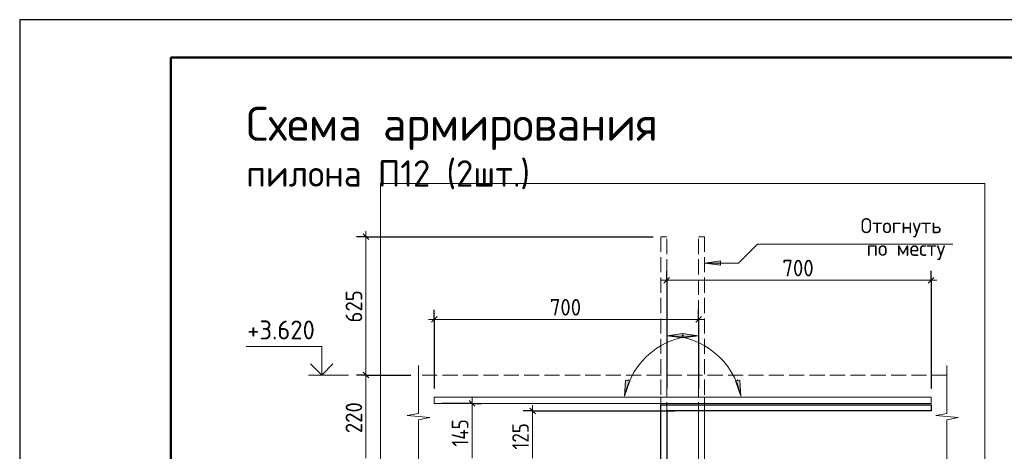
# Model space of a CAD drawing. Header units: millimetres. Extents: x 0 to 59400, y 0 to 42000.
# Tile 8 of 29: x 0 to 13039, y 36287 to 42000. Entities that reach past the tile are written whole.
import ezdxf

# ---------------------------------------------------------------- set-up
doc = ezdxf.new("R2010")
doc.units = ezdxf.units.MM
doc.linetypes.add('______2', pattern=[270, 200, -70])
for name, color, linetype, lineweight in [('S1 ДОП Продольная арматура', 52, 'Continuous', 25), ('S1 Продольная арматура', 52, 'Continuous', 25), ('Standard', 7, 'Continuous', 25), ('ЖБ Перекрытие верхний уровень', 7, 'Continuous', 18), ('Заголовок чертежа', 7, 'Continuous', 25), ('Позиционная метка диаметр_ шаг', 7, 'Continuous', 13), ('Примечания', 7, 'Continuous', 13), ('Размерная линия_ общее', 7, 'Continuous', 13)]:
    doc.layers.add(name, color=color, linetype=linetype, lineweight=lineweight)
doc.styles.add('ISOCPEUR', font='txt')

msp = doc.modelspace()

# ---------------------------------------------------------------- hatches: boundary and pattern name
at = {"layer": 'Примечания', "linetype": 'Continuous', "lineweight": 13, "transparency": 33554687}
for points in [[(9280, 38749), (9070, 38779), (9280, 38809)], [(8780, 37847), (8990, 37817), (8780, 37787)], [(9537, 37230), (9549, 37018), (9478, 37218)]]:
    msp.add_hatch(color=7, dxfattribs=at).paths.add_polyline_path(points, flags=16)
for points in [[(8780, 37847), (8570, 37817), (8780, 37787)], [(8023, 37230), (8010, 37018), (8082, 37218)]]:
    msp.add_hatch(color=7, dxfattribs=at).paths.add_polyline_path(points)

# ---------------------------------------------------------------- linework, layer by layer
at = {"layer": 'S1 ДОП Продольная арматура', "color": 28, "linetype": 'Continuous', "lineweight": 25, "true_color": 0x50140a, "transparency": 33554687}
msp.add_lwpolyline([(12070, 36821), (8570, 36821), (8570, 27721), (8490, 27721), (8490, 36901), (12070, 36901), (12070, 36821)], dxfattribs=at)
msp.add_lwpolyline([(12070, 36821), (8570, 36821), (8570, 27721), (8490, 27721), (8490, 36901), (12070, 36901), (12070, 36821)], dxfattribs=at)
at = {"layer": 'S1 Продольная арматура', "color": 7, "linetype": 'Continuous', "lineweight": 18, "transparency": 33554687}
for points in [[(8990, 17296), (8990, 36921), (5490, 36921), (5490, 37001), (9070, 37001), (9070, 17296), (8990, 17296)], [(8990, 17296), (8990, 36921), (5490, 36921), (5490, 37001), (9070, 37001), (9070, 17296), (8990, 17296)], [(8990, 17296), (8990, 36921), (5490, 36921), (5490, 37001), (9070, 37001), (9070, 17296), (8990, 17296)], [(8490, 17296), (8490, 37001), (12070, 37001), (12070, 36921), (8570, 36921), (8570, 17296), (8490, 17296)], [(8490, 17296), (8490, 37001), (12070, 37001), (12070, 36921), (8570, 36921), (8570, 17296), (8490, 17296)], [(8490, 17296), (8490, 37001), (12070, 37001), (12070, 36921), (8570, 36921), (8570, 17296), (8490, 17296)]]:
    msp.add_lwpolyline(points, dxfattribs=at)
at = {"layer": 'Standard', "color": 7, "linetype": 'Continuous', "lineweight": 25, "transparency": 33554687}
msp.add_line((2000, 41500), (2000, 1058), dxfattribs=at)
at = {"layer": 'Standard', "color": 7, "linetype": 'Continuous', "lineweight": 13, "transparency": 33554687}
msp.add_line((4356, 37296), (3826, 37296), dxfattribs=at)
at = {"layer": 'Standard', "color": 251, "linetype": 'Continuous', "lineweight": -3, "true_color": 0x656565, "transparency": 33554687}
for q in [(6667, 36821), (6917, 36821), (8670, 36821)]:
    msp.add_line((6792, 36821), q, dxfattribs=at)
at = {"layer": 'Standard', "color": 251, "linetype": 'Continuous', "lineweight": 25, "true_color": 0x656565, "transparency": 33554687}
msp.add_line((6829, 36783), (6754, 36858), dxfattribs=at)
at = {"layer": 'Standard', "color": 251, "linetype": 'Continuous', "lineweight": 13, "true_color": 0x656565, "transparency": 33554687}
for p, q in [((6792, 36821), (6792, 36896)), ((6792, 36196), (6792, 36821))]:
    msp.add_line(p, q, dxfattribs=at)
at = {"layer": 'Standard', "color": 7, "linetype": 'Continuous', "lineweight": 25, "transparency": 33554687}
msp.add_lwpolyline([(0, 0), (59400, 0), (59400, 42000), (0, 42000), (0, 0)], close=True, dxfattribs=at)
at = {"layer": 'Standard', "color": 7, "linetype": 'Continuous', "lineweight": 50, "transparency": 33554687}
msp.add_lwpolyline([(2000, 41500), (58900, 41500), (58900, 500), (2000, 500), (2000, 41500)], close=True, dxfattribs=at)
at = {"layer": 'Standard', "color": 7, "linetype": 'Continuous', "lineweight": 13, "transparency": 33554687}
for points in [[(58900, 41500), (2000, 41500), (2000, 13416), (58900, 13416), (58900, 41500)], [(2000, 41500), (2000, 500), (58900, 500), (58900, 41500), (2000, 41500)], [(4000, 37296), (4000, 37676), (3000, 37676)]]:
    msp.add_lwpolyline(points, dxfattribs=at)
at = {"layer": 'Standard', "color": 254, "linetype": 'Continuous', "lineweight": 13, "true_color": 0xc4c4ff, "transparency": 33554687}
msp.add_lwpolyline([(4780, 14896), (12780, 14896), (12780, 39832), (4780, 39832), (4780, 14896)], dxfattribs=at)
at = {"layer": 'Standard', "color": 7, "linetype": 'Continuous', "lineweight": 35, "transparency": 33554687}
msp.add_lwpolyline([(4148, 37444), (4000, 37296), (3852, 37444)], dxfattribs=at)
at = {"layer": 'ЖБ Перекрытие верхний уровень', "color": 7, "linetype": '______2', "lineweight": 18, "transparency": 33554687}
msp.add_line((12280, 37296), (5280, 37296), dxfattribs=at)
at = {"layer": 'Примечания', "color": 7, "linetype": '______2', "lineweight": 13, "transparency": 33554687}
for p, q in [((8570, 39126), (8490, 39126)), ((8490, 39126), (8490, 36726)), ((8570, 36738), (8570, 39126)), ((8990, 36738), (8990, 39126)), ((8990, 39126), (9070, 39126)), ((9070, 39126), (9070, 36726))]:
    msp.add_line(p, q, dxfattribs=at)
at = {"layer": 'Примечания', "color": 7, "linetype": 'Continuous', "lineweight": 13, "transparency": 33554687}
for p, q in [((9070, 38779), (9280, 38809)), ((9070, 38779), (9070, 38779)), ((9070, 38779), (9070, 38779)), ((9070, 38779), (9070, 38779)), ((9280, 38749), (9070, 38779)), ((9280, 38809), (9280, 38749)), ((9280, 38779), (9295, 38779)), ((8780, 37847), (8570, 37817)), ((8570, 37817), (8570, 37817)), ((8570, 37817), (8570, 37817)), ((8570, 37817), (8570, 37817)), ((8570, 37817), (8780, 37787)), ((8780, 37817), (8765, 37817)), ((8780, 37787), (8780, 37847)), ((8780, 37847), (8990, 37817)), ((8780, 37787), (8780, 37847)), ((8990, 37817), (8780, 37787)), ((8780, 37817), (8795, 37817)), ((8990, 37817), (8990, 37817)), ((8990, 37817), (8990, 37817)), ((8990, 37817), (8990, 37817)), ((5280, 37421), (5280, 36786)), ((12280, 37421), (12280, 36786)), ((8023, 37230), (8010, 37018)), ((8010, 37018), (8082, 37218)), ((8082, 37218), (8023, 37230)), ((8053, 37224), (8056, 37239)), ((9478, 37218), (9537, 37230)), ((9549, 37018), (9478, 37218)), ((9507, 37224), (9504, 37239)), ((9537, 37230), (9549, 37018)), ((8010, 37018), (8010, 37018)), ((8010, 37018), (8010, 37018)), ((8010, 37018), (8010, 37018)), ((9549, 37018), (9549, 37018)), ((9549, 37018), (9549, 37018)), ((9549, 37018), (9549, 37018)), ((5280, 36786), (5130, 36759)), ((12280, 36786), (12130, 36759)), ((5130, 36759), (5430, 36732)), ((5430, 36732), (5280, 36705)), ((5280, 36705), (5280, 36071)), ((12130, 36759), (12430, 36732)), ((12430, 36732), (12280, 36705)), ((12280, 36705), (12280, 36071))]:
    msp.add_line(p, q, dxfattribs=at)
msp.add_lwpolyline([(9070, 38779), (9520, 38779), (9770, 39029), (12356, 39029)], dxfattribs=at)
for centre, start, end in [((8990, 36817), 90, 168.397), ((8570, 36817), 11.603, 90)]:
    msp.add_arc(centre, 1000, start, end, dxfattribs=at)
at = {"layer": 'Размерная линия_ общее', "color": 253, "linetype": 'Continuous', "lineweight": -3, "true_color": 0xa0a0a0, "transparency": 33554687}
for p, q in [((4586, 39126), (4461, 39126)), ((4586, 39126), (4711, 39126)), ((4586, 39126), (8390, 39126)), ((8570, 38552), (8570, 38677)), ((12070, 38552), (12070, 38677)), ((8570, 38552), (8570, 38427)), ((8570, 38552), (8570, 37118)), ((12070, 38552), (12070, 38427)), ((12070, 38552), (12070, 37118)), ((5490, 38033), (5490, 38158)), ((8990, 38033), (8990, 38158)), ((5490, 38033), (5490, 37908)), ((5490, 38033), (5490, 37118)), ((8990, 38033), (8990, 37908)), ((8990, 38033), (8990, 37118)), ((4586, 37296), (4461, 37296)), ((4586, 37296), (4711, 37296)), ((4586, 37296), (5180, 37296)), ((5992, 36921), (5590, 36921)), ((5992, 36921), (5867, 36921)), ((5992, 36921), (6117, 36921))]:
    msp.add_line(p, q, dxfattribs=at)
at = {"layer": 'Размерная линия_ общее', "color": 7, "linetype": 'Continuous', "lineweight": 25, "transparency": 33554687}
for p, q in [((4549, 39164), (4624, 39089)), ((8607, 38589), (8532, 38514)), ((12107, 38589), (12032, 38514)), ((5452, 37996), (5527, 38071)), ((8952, 37996), (9027, 38071)), ((4549, 37333), (4624, 37258)), ((6029, 36883), (5954, 36958))]:
    msp.add_line(p, q, dxfattribs=at)
at = {"layer": 'Размерная линия_ общее', "color": 7, "linetype": 'Continuous', "lineweight": 13, "transparency": 33554687}
for p, q in [((4586, 39126), (4586, 39201)), ((8570, 38552), (8495, 38552)), ((12070, 38552), (8570, 38552)), ((12070, 38552), (12145, 38552)), ((5490, 38033), (5415, 38033)), ((5490, 38033), (8990, 38033)), ((8990, 38033), (9065, 38033)), ((4586, 37296), (4586, 36196)), ((5992, 36921), (5992, 36996)), ((5992, 36196), (5992, 36921))]:
    msp.add_line(p, q, dxfattribs=at)
msp.add_lwpolyline([(4586, 39126), (4586, 37884), (4586, 37884), (4586, 37296)], dxfattribs=at)

# ---------------------------------------------------------------- texts
at = {"layer": 'Standard', "color": 7, "linetype": 'Continuous', "lineweight": 25, "transparency": 33554687, "insert": (3013, 37768), "char_height": 250, "width": 1067.86, "attachment_point": 7, "style": 'ISOCPEUR'}
msp.add_mtext('\\W0.95;+3.620', dxfattribs=at)
at = {"layer": 'Standard', "color": 251, "linetype": 'Continuous', "lineweight": 25, "true_color": 0x656565, "transparency": 33554687, "insert": (6742, 36310), "char_height": 220, "width": 508.57, "attachment_point": 7, "rotation": 90, "style": 'ISOCPEUR'}
msp.add_mtext('\\W0.83;125', dxfattribs=at)
at = {"layer": 'Заголовок чертежа', "color": 7, "linetype": 'Continuous', "lineweight": 50, "transparency": 33554687, "attachment_point": 7, "style": 'ISOCPEUR'}
for s, insert, char_height, width in [('\\W0.98;Схема армирования', (3000, 40275), 450, 5752.75), ('\\W0.96;пилона П12 (2шт.)', (3000, 39755), 350, 4051.95)]:
    msp.add_mtext(s, dxfattribs=dict(at, insert=insert, char_height=char_height, width=width))
at = {"layer": 'Позиционная метка диаметр_ шаг', "color": 7, "linetype": 'Continuous', "lineweight": 18, "transparency": 33554687, "char_height": 200, "attachment_point": 7, "style": 'ISOCPEUR'}
for s, insert, width in [('\\W0.97;Отогнуть', (11136, 39119), 1316.06), ('\\W0.97;по месту', (11216, 38819), 1236.08)]:
    msp.add_mtext(s, dxfattribs=dict(at, insert=insert, width=width))
at = {"layer": 'Размерная линия_ общее', "color": 7, "linetype": 'Continuous', "lineweight": 25, "transparency": 33554687, "char_height": 220, "attachment_point": 7, "style": 'ISOCPEUR'}
for insert, width in [((10100, 38602), 561.99), ((7020, 38083), 562)]:
    msp.add_mtext('\\W0.91;700', dxfattribs=dict(at, insert=insert, width=width))
at = {"layer": 'Размерная линия_ общее', "color": 7, "linetype": 'Continuous', "lineweight": 25, "transparency": 33554687, "char_height": 220, "attachment_point": 7, "rotation": 90, "style": 'ISOCPEUR'}
for s, insert, width in [('\\W0.91;625', (4536, 37991), 561.98), ('\\W0.91;220', (4536, 36526), 562), ('\\W0.83;145', (5942, 36349), 531.43)]:
    msp.add_mtext(s, dxfattribs=dict(at, insert=insert, width=width))

doc.saveas('drawing.dxf')
